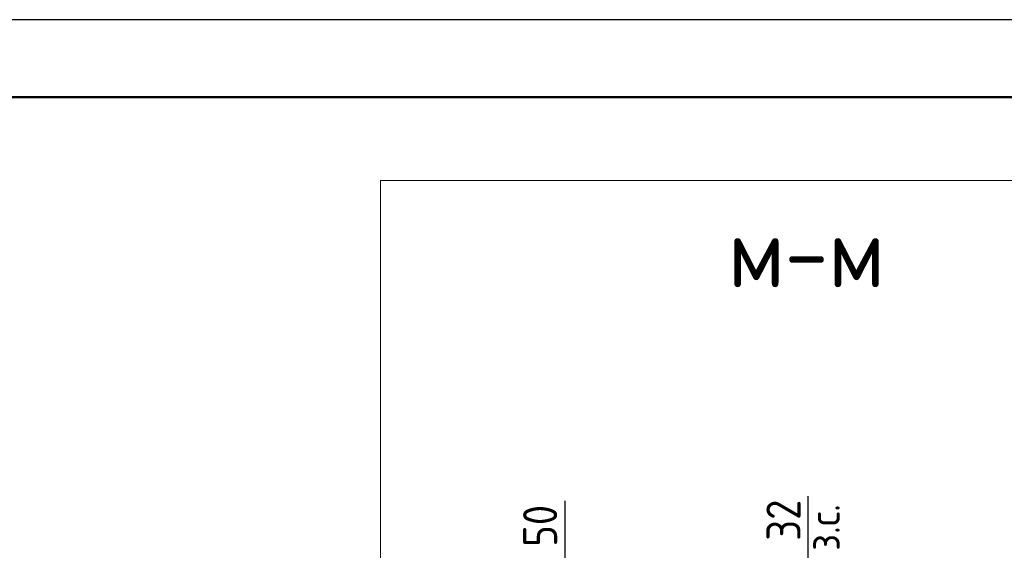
# Model space of a CAD drawing. Header units: millimetres. Extents: x 0 to 42000, y 0 to 29700.
# Tile 17 of 18: x 31631 to 37987, y 26278 to 29700. Entities that reach past the tile are written whole.
import ezdxf

# ---------------------------------------------------------------- set-up
doc = ezdxf.new("R2010")
doc.units = ezdxf.units.MM
doc.layers.add('Standard', color=7, linetype='Continuous', lineweight=25)
doc.layers.add('Заголовок чертежа', color=7, linetype='Continuous', lineweight=25)
doc.layers.add('Размерная выноска', color=7, linetype='Continuous')
doc.styles.add('ISOCPEUR', font='txt')

msp = doc.modelspace()

# ---------------------------------------------------------------- linework, layer by layer
at = {"layer": 'Standard', "color": 7, "linetype": 'Continuous', "lineweight": 25, "transparency": 33554687}
msp.add_lwpolyline([(0, 0), (42000, 0), (42000, 29700), (0, 29700), (0, 0)], close=True, dxfattribs=at)
at = {"layer": 'Standard', "color": 7, "linetype": 'Continuous', "lineweight": 50, "transparency": 33554687}
msp.add_lwpolyline([(2000, 29200), (41500, 29200), (41500, 500), (2000, 500), (2000, 29200)], close=True, dxfattribs=at)
at = {"layer": 'Standard', "color": 7, "linetype": 'Continuous', "lineweight": 13, "transparency": 33554687}
msp.add_lwpolyline([(41500, 29200), (21298.1, 29200), (21298.1, 16027.8), (41500, 16027.8), (41500, 29200)], dxfattribs=at)
at = {"layer": 'Standard', "color": 254, "linetype": 'Continuous', "lineweight": 18, "true_color": 0xc4c4ff, "transparency": 33554687}
msp.add_lwpolyline([(33960.7, 18630.5), (39697.9, 18630.5), (39697.9, 28662.4), (33960.7, 28662.4), (33960.7, 18630.5)], dxfattribs=at)
at = {"layer": 'Размерная выноска', "color": 7, "linetype": 'Continuous', "lineweight": -3, "transparency": 33554687}
for p, q in [((35150.4, 26596.4), (35150.4, 26196.4)), ((36721.4, 26196.4), (36721.4, 26626.7))]:
    msp.add_line(p, q, dxfattribs=at)

# ---------------------------------------------------------------- texts
at = {"layer": 'Standard', "color": 7, "linetype": 'Continuous', "lineweight": 18, "transparency": 33554687, "insert": (36924.5, 26274.8), "char_height": 200, "width": 459.942, "attachment_point": 7, "rotation": 90, "style": 'ISOCPEUR'}
msp.add_mtext('\\W0.90;з.с.', dxfattribs=at)
at = {"layer": 'Standard', "color": 7, "linetype": 'Continuous', "lineweight": 25, "transparency": 33554687, "char_height": 220, "width": 403.924, "attachment_point": 7, "rotation": 90, "style": 'ISOCPEUR'}
for s, insert in [('\\W0.87;50', (35100.4, 26300.6)), ('\\W0.87;32', (36671.4, 26339.6))]:
    msp.add_mtext(s, dxfattribs=dict(at, insert=insert))
at = {"layer": 'Заголовок чертежа', "color": 7, "linetype": 'Continuous', "lineweight": 50, "transparency": 33554687, "insert": (36203.9, 27975), "char_height": 450, "width": 1241.301, "attachment_point": 7, "style": 'ISOCPEUR'}
msp.add_mtext('\\W0.92;м-м', dxfattribs=at)

doc.saveas('drawing.dxf')
